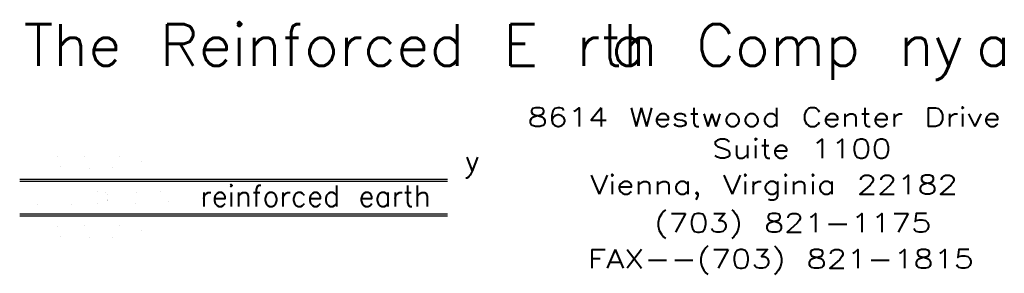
# Model space of a CAD drawing. Extents: x 0 to 1154, y 0 to 483.
# Tile 4 of 6: x 559 to 606, y 294 to 306. Entities that reach past the tile are written whole.
import ezdxf
from ezdxf.enums import TextEntityAlignment as Align

# ---------------------------------------------------------------- set-up
doc = ezdxf.new("R2010")
doc.units = 0
doc.header["$LTSCALE"] = 25.4
doc.header["$MEASUREMENT"] = 0
doc.layers.add('TRASH', color=1, linetype='CONTINUOUS')
doc.styles.add('TXT_SHX', font='txt.shx')

msp = doc.modelspace()

# ---------------------------------------------------------------- linework, layer by layer
at = {"layer": 'TRASH', "color": 3, "linetype": 'CONTINUOUS'}
for p, q in [((558.944, 298.267), (579.406, 298.267)), ((558.944, 298.267), (579.406, 298.267)), ((558.944, 298.167), (579.406, 298.167)), ((558.944, 298.167), (579.406, 298.167)), ((558.944, 296.605), (579.406, 296.605)), ((558.944, 296.605), (579.406, 296.605)), ((558.944, 296.505), (579.406, 296.505)), ((558.944, 296.505), (579.406, 296.505))]:
    msp.add_line(p, q, dxfattribs=at)
at = {"layer": 'TRASH', "color": 7, "linetype": 'CONTINUOUS', "const_width": 0.00035}
for points in [[(560.292, 299.044, 1), (560.942, 299.044, 1)], [(560.292, 299.044, 1), (560.942, 299.044, 1)], [(561.777, 299.044, 1), (562.427, 299.044, 1)], [(561.777, 299.044, 1), (562.427, 299.044, 1)], [(563.261, 299.044, 1), (563.911, 299.044, 1)], [(563.261, 299.044, 1), (563.911, 299.044, 1)], [(564.746, 299.044, 1), (565.396, 299.044, 1)], [(564.746, 299.044, 1), (565.396, 299.044, 1)], [(559.55, 297.386, 1), (560.2, 297.386, 1)], [(559.55, 297.386, 1), (560.2, 297.386, 1)], [(561.034, 297.386, 1), (561.684, 297.386, 1)], [(561.034, 297.386, 1), (561.684, 297.386, 1)], [(562.519, 297.386, 1), (563.169, 297.386, 1)], [(562.519, 297.386, 1), (563.169, 297.386, 1)], [(564.004, 297.386, 1), (564.654, 297.386, 1)], [(564.004, 297.386, 1), (564.654, 297.386, 1)], [(565.488, 297.386, 1), (566.138, 297.386, 1)], [(565.488, 297.386, 1), (566.138, 297.386, 1)], [(560.292, 295.727, 1), (560.942, 295.727, 1)], [(560.292, 295.727, 1), (560.942, 295.727, 1)], [(561.777, 295.727, 1), (562.427, 295.727, 1)], [(561.777, 295.727, 1), (562.427, 295.727, 1)], [(563.261, 295.727, 1), (563.911, 295.727, 1)], [(563.261, 295.727, 1), (563.911, 295.727, 1)], [(564.746, 295.727, 1), (565.396, 295.727, 1)], [(564.746, 295.727, 1), (565.396, 295.727, 1)]]:
    msp.add_lwpolyline(points, format="xyb", close=True, dxfattribs=at)

# ---------------------------------------------------------------- texts
at = {"layer": 'TRASH', "color": 3, "linetype": 'CONTINUOUS', "style": 'TXT_SHX', "width": 1.03}
for s, p in [('The Reinforced E rth Comp ny', (559.134, 303.686)), ('The Reinforced E rth Comp ny', (559.134, 303.686)), ('a', (587.213, 303.686)), ('a', (587.213, 303.686)), ('a', (604.665, 303.686)), ('a', (604.665, 303.686))]:
    msp.add_text(s, height=2, dxfattribs=at).set_placement(p)
at = {"layer": 'TRASH', "color": 3, "linetype": 'CONTINUOUS', "style": 'TXT_SHX', "width": 1.25}
for s, p in [('8614 Westwood Center Drive', (594.544, 300.781)), ('8614 Westwood Center Drive', (594.544, 300.781)), ('Suite 1100', (596.347, 299.272)), ('Suite 1100', (596.347, 299.272)), ('Vienna, Virginia 22182', (595.006, 297.552)), ('Vienna, Virginia 22182', (595.006, 297.552)), (' (703) 821-1175', (595.41, 295.724)), (' (703) 821-1175', (595.41, 295.724)), ('FAX--(703) 821-1815', (595.343, 293.999)), ('FAX--(703) 821-1815', (595.343, 293.999))]:
    msp.add_text(s, height=0.9, dxfattribs=at).set_placement(p, align=Align.CENTER)
at = {"layer": 'TRASH', "color": 3, "linetype": 'CONTINUOUS', "style": 'TXT_SHX'}
msp.add_text('y', height=0.999, dxfattribs=at).set_placement((580.573, 298.645), align=Align.CENTER)
msp.add_text('y', height=0.999, dxfattribs=at).set_placement((580.573, 298.645), align=Align.CENTER)
at = {"layer": 'TRASH', "color": 2, "linetype": 'CONTINUOUS', "style": 'TXT_SHX', "width": 0.994}
msp.add_text('reinforced earth', height=0.99989, dxfattribs=at).set_placement((567.571, 296.962))
msp.add_text('reinforced earth', height=0.99989, dxfattribs=at).set_placement((567.571, 296.962))

doc.saveas('drawing.dxf')
